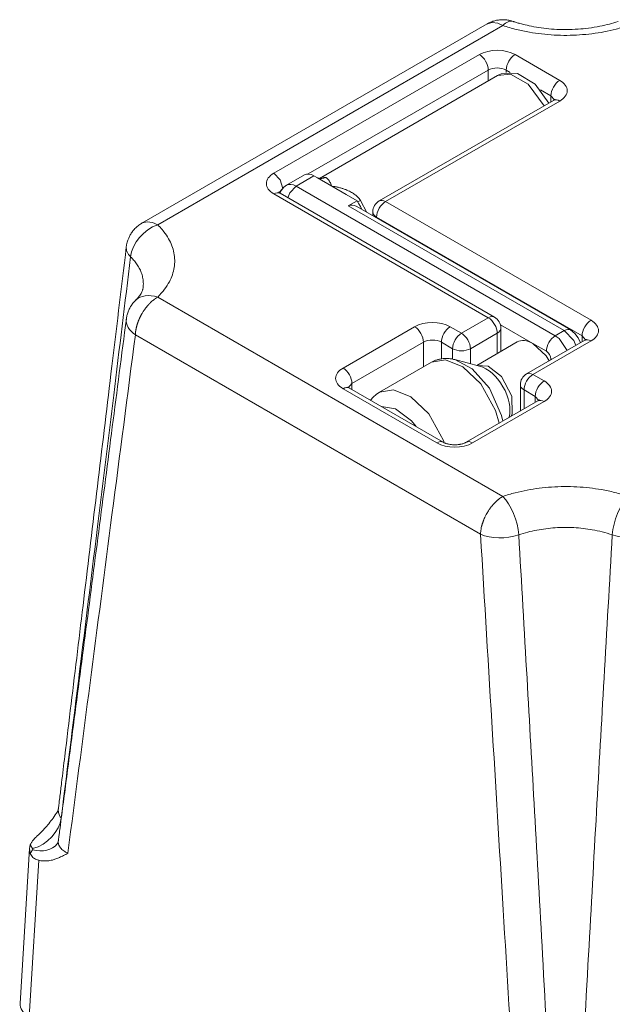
# Model space of a CAD drawing. Header units: millimetres. Extents: x 0 to 420, y 0 to 297.
# Tile 18 of 19: x 309 to 346, y 203 to 265. Entities that reach past the tile are written whole.
import ezdxf

# ---------------------------------------------------------------- set-up
doc = ezdxf.new("R2010")
doc.units = ezdxf.units.MM
doc.linetypes.add('K5LT_THIN', pattern=[0])
doc.layers.add('Системный слой (1)', color=7, linetype='Continuous', true_color=0x6c6c6c)

# ---------------------------------------------------------------- blocks, each defined once
blk = doc.blocks.new('U60')
at = {"layer": 'Системный слой (1)', "color": 7, "linetype": 'K5LT_THIN', "lineweight": 18, "true_color": 0xffffff}
for p, q in [((316.466, 252.61), (316.438, 252.596)), ((316.438, 252.596), (316.438, 252.596)), ((316.764, 252.688), (316.466, 252.61)), ((317.109, 252.642), (316.764, 252.688)), ((317.438, 252.497), (317.109, 252.642))]:
    blk.add_line(p, q, dxfattribs=at)
blk = doc.blocks.new('U64')
at = {"layer": 'Системный слой (1)', "color": 7, "linetype": 'K5LT_THIN', "lineweight": 18, "true_color": 0xffffff}
for p, q in [((309.371, 213.241), (309.318, 213.015)), ((309.318, 213.015), (309.371, 212.708))]:
    blk.add_line(p, q, dxfattribs=at)
blk = doc.blocks.new('U99')
at = {"layer": 'Системный слой (1)', "color": 7, "linetype": 'K5LT_THIN', "lineweight": 18, "true_color": 0xffffff}
for p, q in [((338.285, 265.209), (338.315, 265.225)), ((338.285, 265.209), (338.285, 265.209)), ((338.315, 265.225), (338.614, 265.302)), ((338.614, 265.302), (338.959, 265.254)), ((338.959, 265.254), (339.285, 265.11))]:
    blk.add_line(p, q, dxfattribs=at)
blk = doc.blocks.new('U104')
at = {"layer": 'Системный слой (1)', "color": 7, "linetype": 'K5LT_THIN', "lineweight": 18, "true_color": 0xffffff}
for p, q in [((325.6, 255.002), (325.421, 254.868)), ((325.279, 254.695), (325.18, 254.495)), ((325.421, 254.868), (325.279, 254.695))]:
    blk.add_line(p, q, dxfattribs=at)
blk = doc.blocks.new('U105')
at = {"layer": 'Системный слой (1)', "color": 7, "linetype": 'K5LT_THIN', "lineweight": 18, "true_color": 0xffffff}
for p, q in [((329.366, 254.421), (328.463, 254.942)), ((330.063, 254.019), (329.366, 254.421))]:
    blk.add_line(p, q, dxfattribs=at)
blk = doc.blocks.new('U106')
at = {"layer": 'Системный слой (1)', "color": 7, "linetype": 'K5LT_THIN', "lineweight": 18, "true_color": 0xffffff}
for p, q in [((330.164, 253.833), (330.063, 254.019)), ((330.266, 253.647), (330.164, 253.833)), ((330.367, 253.46), (330.266, 253.647))]:
    blk.add_line(p, q, dxfattribs=at)
blk = doc.blocks.new('U107')
at = {"layer": 'Системный слой (1)', "color": 7, "linetype": 'K5LT_THIN', "lineweight": 18, "true_color": 0xffffff}
for p, q in [((327.56, 255.464), (327.332, 255.596)), ((328.463, 254.942), (327.56, 255.464))]:
    blk.add_line(p, q, dxfattribs=at)
blk = doc.blocks.new('U108')
at = {"layer": 'Системный слой (1)', "color": 7, "linetype": 'K5LT_THIN', "lineweight": 18, "true_color": 0xffffff}
for p, q in [((341.191, 244.981), (342.019, 244.193)), ((342.019, 244.193), (342.215, 243.883))]:
    blk.add_line(p, q, dxfattribs=at)
blk = doc.blocks.new('U109')
at = {"layer": 'Системный слой (1)', "color": 7, "linetype": 'K5LT_THIN', "lineweight": 18, "true_color": 0xffffff}
for p, q in [((339.173, 262.047), (338.942, 261.94)), ((340.204, 262.07), (339.173, 262.047)), ((341.326, 261.399), (340.204, 262.07)), ((342.19, 260.199), (341.326, 261.399))]:
    blk.add_line(p, q, dxfattribs=at)
blk = doc.blocks.new('U110')
at = {"layer": 'Системный слой (1)', "color": 7, "linetype": 'K5LT_THIN', "lineweight": 18, "true_color": 0xffffff}
for p, q in [((343.571, 245.837), (343.842, 245.625)), ((343.842, 245.625), (344.055, 245.348)), ((344.055, 245.348), (344.197, 245.027))]:
    blk.add_line(p, q, dxfattribs=at)
blk = doc.blocks.new('U111')
at = {"layer": 'Системный слой (1)', "color": 7, "linetype": 'K5LT_THIN', "lineweight": 18, "true_color": 0xffffff}
for p, q in [((331.263, 241.752), (331.471, 241.893)), ((330.915, 241.387), (331.076, 241.582)), ((331.076, 241.582), (331.263, 241.752))]:
    blk.add_line(p, q, dxfattribs=at)
blk = doc.blocks.new('U146')
at = {"layer": 'Системный слой (1)', "color": 7, "linetype": 'K5LT_THIN', "lineweight": 18, "true_color": 0xffffff}
for p, q in [((324.786, 255.759), (325.186, 255.337)), ((325.186, 255.337), (325.352, 254.793))]:
    blk.add_line(p, q, dxfattribs=at)
blk = doc.blocks.new('U148')
at = {"layer": 'Системный слой (1)', "color": 7, "linetype": 'K5LT_THIN', "lineweight": 18, "true_color": 0xffffff}
for p, q in [((331.471, 241.893), (332.366, 242.046)), ((332.366, 242.046), (333.451, 241.604)), ((333.451, 241.604), (334.593, 240.525)), ((334.593, 240.525), (335.524, 238.845)), ((335.524, 238.845), (335.573, 238.701))]:
    blk.add_line(p, q, dxfattribs=at)
blk = doc.blocks.new('U149')
at = {"layer": 'Системный слой (1)', "color": 7, "linetype": 'K5LT_THIN', "lineweight": 18, "true_color": 0xffffff}
for p, q in [((336.247, 243.96), (337.336, 243.385)), ((337.336, 243.385), (338.435, 242.165)), ((338.435, 242.165), (339.209, 240.429)), ((339.209, 240.429), (339.284, 240.068))]:
    blk.add_line(p, q, dxfattribs=at)
blk = doc.blocks.new('U150')
at = {"layer": 'Системный слой (1)', "color": 7, "linetype": 'K5LT_THIN', "lineweight": 18, "true_color": 0xffffff}
for p, q in [((334.768, 243.797), (335.663, 243.949)), ((335.663, 243.949), (336.748, 243.508)), ((336.748, 243.508), (337.89, 242.429)), ((337.89, 242.429), (338.821, 240.749)), ((338.821, 240.749), (339.045, 239.93))]:
    blk.add_line(p, q, dxfattribs=at)
blk = doc.blocks.new('U151')
at = {"layer": 'Системный слой (1)', "color": 7, "linetype": 'K5LT_THIN', "lineweight": 18, "true_color": 0xffffff}
for p, q in [((343.171, 245.798), (343.771, 245.164)), ((343.771, 245.164), (343.913, 244.864))]:
    blk.add_line(p, q, dxfattribs=at)
blk = doc.blocks.new('U152')
at = {"layer": 'Системный слой (1)', "color": 7, "linetype": 'K5LT_THIN', "lineweight": 18, "true_color": 0xffffff}
for p, q in [((342.839, 245.298), (342.605, 245.471)), ((343.347, 244.537), (342.839, 245.298))]:
    blk.add_line(p, q, dxfattribs=at)
blk = doc.blocks.new('U153')
at = {"layer": 'Системный слой (1)', "color": 7, "linetype": 'K5LT_THIN', "lineweight": 18, "true_color": 0xffffff}
for p, q in [((337.64, 243.597), (338.365, 243.54)), ((338.365, 243.54), (339.199, 242.884)), ((339.199, 242.884), (339.858, 241.651)), ((339.858, 241.651), (339.882, 240.527)), ((339.882, 240.527), (339.816, 240.375))]:
    blk.add_line(p, q, dxfattribs=at)
blk = doc.blocks.new('U154')
at = {"layer": 'Системный слой (1)', "color": 7, "linetype": 'K5LT_THIN', "lineweight": 18, "true_color": 0xffffff}
for p, q in [((326.2, 254.942), (325.8, 254.52)), ((325.8, 254.52), (325.67, 254.212))]:
    blk.add_line(p, q, dxfattribs=at)
blk = doc.blocks.new('U155')
at = {"layer": 'Системный слой (1)', "color": 7, "linetype": 'K5LT_THIN', "lineweight": 18, "true_color": 0xffffff}
for p, q in [((327.803, 255.482), (327.68, 255.434)), ((327.933, 255.505), (327.803, 255.482)), ((328.062, 255.489), (327.933, 255.505))]:
    blk.add_line(p, q, dxfattribs=at)
blk = doc.blocks.new('U156')
at = {"layer": 'Системный слой (1)', "color": 7, "linetype": 'K5LT_THIN', "lineweight": 18, "true_color": 0xffffff}
for p, q in [((331.609, 240.986), (332.497, 240.843)), ((332.497, 240.843), (333.495, 240.089)), ((333.495, 240.089), (333.802, 239.72))]:
    blk.add_line(p, q, dxfattribs=at)
blk = doc.blocks.new('U157')
at = {"layer": 'Системный слой (1)', "color": 7, "linetype": 'K5LT_THIN', "lineweight": 18, "true_color": 0xffffff}
for p, q in [((339.772, 262.033), (338.942, 261.94)), ((340.888, 261.397), (339.772, 262.033)), ((341.898, 260.03), (340.888, 261.397))]:
    blk.add_line(p, q, dxfattribs=at)

msp = doc.modelspace()

# ---------------------------------------------------------------- linework, layer by layer
at = {"layer": 'Системный слой (1)', "color": 7, "linetype": 'K5LT_THIN', "lineweight": 18, "true_color": 0xffffff}
for p, q in [((338.2855, 265.209), (316.4384, 252.5956)), ((339.2854, 265.1098), (317.4385, 252.4966)), ((337.7967, 263.2706), (324.786, 255.7588)), ((342.8879, 261.6376), (340.0595, 263.2706)), ((338.3624, 262.2908), (326.9659, 255.711)), ((338.9423, 261.9396), (327.6752, 255.4345)), ((338.3624, 261.6048), (338.3624, 262.2908)), ((339.7552, 262.1398), (339.4938, 262.2908)), ((339.4938, 262.1261), (339.4938, 262.2908)), ((342.3222, 260.6578), (341.6566, 261.0421)), ((342.3222, 260.6578), (342.5453, 260.4084)), ((342.3222, 260.2752), (342.3222, 260.6578)), ((331.457, 254.0021), (342.4879, 260.3708)), ((331.857, 253.9625), (342.8879, 260.3312)), ((326.7315, 255.655), (325.6002, 255.0018)), ((327.3315, 255.5955), (326.2002, 254.9423)), ((342.605, 245.471), (326.2002, 254.9423)), ((324.786, 254.4524), (338.3624, 246.6141)), ((325.1286, 254.5296), (325.3289, 254.7653)), ((325.186, 254.492), (338.7624, 246.6537)), ((329.3663, 254.4207), (329.3663, 254.4208)), ((329.4972, 253.692), (330.0629, 254.0186)), ((343.1707, 245.7976), (329.4972, 253.692)), ((330.273, 254.0424), (330.0943, 253.9457)), ((330.6861, 253.2761), (330.273, 254.0424)), ((344.8678, 246.4508), (331.857, 253.9625)), ((343.5707, 245.8372), (330.0485, 253.6442)), ((331.057, 253.062), (331.057, 253.3093)), ((316.4385, 252.5956), (316.4384, 252.5956)), ((331.2913, 252.9267), (331.2913, 252.9827)), ((344.3021, 245.471), (331.2913, 252.9827)), ((316.5104, 248.4828), (316.5104, 248.4827)), ((317.4385, 247.9167), (339.2854, 235.3034)), ((338.3624, 246.6141), (336.6653, 245.6343)), ((333.6955, 246.0425), (329.17, 243.4297)), ((336.6653, 245.6343), (335.9582, 246.0425)), ((338.9281, 245.6343), (337.231, 244.6545)), ((338.9281, 244.3511), (338.9281, 245.6343)), ((341.1908, 244.9811), (339.1351, 246.1679)), ((339.1624, 244.4864), (339.1624, 245.9609)), ((343.1707, 245.7976), (342.605, 245.471)), ((316.0251, 245.5247), (337.872, 232.9114)), ((334.2612, 245.0627), (329.7357, 242.4499)), ((334.2612, 243.5042), (334.2612, 245.0627)), ((335.3926, 244.0138), (335.3926, 245.0627)), ((336.0997, 244.6545), (335.3926, 245.0627)), ((337.6273, 243.6001), (340.1908, 245.0801)), ((340.7908, 243.0611), (344.4678, 245.184)), ((341.1908, 243.0215), (344.8678, 245.1444)), ((342.0394, 244.4912), (341.1908, 244.9811)), ((344.3021, 245.0883), (344.3021, 245.471)), ((344.3021, 245.471), (344.5252, 245.2216)), ((336.0997, 243.994), (336.0997, 244.6545)), ((337.231, 243.7035), (337.231, 244.6545)), ((331.4712, 241.8934), (334.7683, 243.7969)), ((337.8156, 243.551), (336.2471, 243.9603)), ((342.3222, 243.9452), (342.3222, 244.0013)), ((342.3728, 243.9745), (342.3222, 244.0013)), ((337.8156, 243.551), (337.8155, 243.551)), ((329.5126, 242.2005), (329.7357, 242.4499)), ((329.7357, 242.0673), (329.7357, 242.4499)), ((341.8979, 242.6132), (341.1908, 243.0215)), ((329.17, 242.1233), (335.1097, 238.694)), ((329.57, 242.1629), (335.5097, 238.7337)), ((340.3908, 240.7073), (340.3908, 242.3683)), ((341.3323, 241.6334), (340.6251, 242.0417)), ((340.6251, 240.8425), (340.6251, 242.0417)), ((336.9725, 238.7337), (341.4979, 241.3465)), ((337.3725, 238.694), (341.8979, 241.3068)), ((341.3323, 241.2508), (341.3323, 241.6334)), ((341.3323, 241.6334), (341.5553, 241.384)), ((339.6789, 240.3236), (339.67, 240.2911)), ((339.6789, 240.3236), (339.6789, 240.3235)), ((311.091, 215.3332), (311.0923, 215.3352)), ((311.3393, 214.9294), (311.33, 214.9414)), ((311.0879, 213.3164), (311.0879, 213.3164)), ((308.7252, 203.2166), (309.3178, 213.0146)), ((309.3096, 202.3604), (309.9091, 212.272))]:
    msp.add_line(p, q, dxfattribs=at)
for centre, start, end in [((331.857, 253.3093), 120, 180), ((338.3624, 245.9609), 0, 60), ((341.1908, 242.3683), 120, 180)]:
    msp.add_arc(centre, 0.8, start, end, dxfattribs=at)
for centre, major_axis, ratio, start_param, end_param in [((339.2854, 263.4769), (0.6423, 1.8941), 0.4135115, 6.2813404, 6.9700335), ((338.9281, 262.6174), (-1.6, 0), 0.5773503, 3.9269908, 5.4977871), ((337.7967, 262.6174), (-0.4, 0.6928), 0.5773503, 3.9269908, 5.4977871), ((340.0595, 262.6174), (0.4, 0.6928), 0.5773503, 0.7853982, 2.3561945), ((338.9281, 261.9642), (-0.8, 0), 0.5773503, 3.9269908, 5.4977871), ((342.8879, 260.9844), (0.4, 0.6928), 0.5773503, 0.7853982, 2.3561945), ((341.7565, 260.9844), (1.6, 0), 0.5773503, 5.4977871, 7.0685835), ((342.8879, 259.678), (-0.4, 0.6928), 0.5773503, 5.4977871, 6.2831853), ((325.9173, 255.1056), (-1.6, 0), 0.5773503, 5.4977871, 7.0685835), ((327.3315, 254.6157), (-0.6, 1.0392), 0.5773503, 5.4977871, 6.2831853), ((326.2002, 253.9625), (-0.6, 1.0392), 0.5773503, 5.4977871, 6.2831853), ((327.8108, 256.2192), (-0.2064, -0.7729), 0.9003558, 0.0024369, 0.6420692), ((324.786, 253.7992), (0.4, 0.6928), 0.5773503, 0, 0.7853982), ((330.0138, 252.7405), (-0.5024, 0.9593), 0.6028848, 5.5225976, 6.3079957), ((331.857, 253.3093), (0.4, 0.6928), 0.5773503, 0.7853982, 2.3561945), ((331.857, 253.3093), (-0.4, 0.6928), 0.5773503, 5.4977871, 6.2831853), ((331.857, 253.3093), (-0.8, 0), 0.5773503, 0, 0.7853982), ((317.4385, 250.8636), (-1.402, -1.4263), 0.7040418, 4.0908579, 5.547538), ((317.4385, 250.8636), (-1.9856, 0.2392), 0.530895, 6.2810329, 6.8804211), ((317.4385, 246.2837), (-1.402, 1.4263), 0.7040418, 5.33392, 6.2741942), ((317.4385, 246.2837), (1.9834, -0.2574), 0.6162728, 3.1482892, 4.0022195), ((334.8269, 245.3893), (-1.6, 0), 0.5773503, 3.9269908, 5.4977871), ((338.3624, 245.9609), (0.4, 0.6928), 0.5773503, 0, 0.7853982), ((338.3624, 245.9609), (-0.4, 0.6928), 0.5773503, 3.9269908, 5.4977871), ((344.8678, 245.7976), (0.4, 0.6928), 0.5773503, 0.7853982, 2.3561945), ((343.7364, 245.7976), (1.6, 0), 0.5773503, 5.4977871, 7.0685835), ((333.6955, 245.3893), (-0.4, 0.6928), 0.5773503, 3.9269908, 5.4977871), ((335.9582, 245.3893), (0.4, 0.6928), 0.5773503, 0.7853982, 2.3561945), ((336.6653, 244.9811), (0.4, 0.6928), 0.5773503, 0.7853982, 2.3561945), ((336.6653, 244.9811), (0.4, -0.6928), 0.5773503, 0.7853982, 2.3561945), ((338.3624, 245.9609), (0.8, 0), 0.5773503, 5.4977871, 6.2831853), ((343.1707, 245.1444), (0.4, 0.6928), 0.5773503, 0, 0.7853982), ((334.8269, 244.7361), (-0.8, 0), 0.5773503, 3.9269908, 5.4977871), ((341.1908, 243.3481), (1, -1.7321), 0.5773503, 2.3561945, 3.1415927), ((342.605, 244.8178), (-0.4, -0.6928), 0.5773503, 3.9269908, 5.4977871), ((344.8678, 244.4912), (-0.4, 0.6928), 0.5773503, 5.4977871, 6.2831853), ((336.6653, 244.9811), (0.8, 0), 0.5773503, 3.9269908, 5.4977871), ((342.0394, 244.1646), (0.2, -0.3464), 0.5773503, 0.7853982, 2.3561945), ((330.3014, 242.7765), (-1.6, 0), 0.5773503, 5.4977871, 7.0685835), ((329.17, 242.7765), (-0.4, 0.6928), 0.5773503, 3.9269908, 5.4977871), ((338.2163, 241.6307), (1.0723, -1.8573), 0.5773503, 0.5179747, 2.623618), ((341.1908, 242.3683), (-0.4, 0.6928), 0.5773503, 5.4977871, 6.2831853), ((341.1908, 242.3683), (-0.4, -0.6928), 0.5773503, 3.9269908, 5.4977871), ((341.8979, 241.96), (0.4, 0.6928), 0.5773503, 0.7853982, 2.3561945), ((340.7666, 241.96), (1.6, 0), 0.5773503, 5.4977871, 7.0685835), ((329.17, 241.4701), (0.4, 0.6928), 0.5773503, 0, 0.7853982), ((341.1908, 242.3683), (-0.8, 0), 0.5773503, 0, 0.7853982), ((341.8979, 240.6536), (-0.4, 0.6928), 0.5773503, 5.4977871, 6.2831853), ((335.1097, 238.0408), (0.4, 0.6928), 0.5773503, 0, 0.7853982), ((337.3725, 238.0408), (-0.4, 0.6928), 0.5773503, 5.4977871, 6.2831853), ((336.2411, 239.3472), (1.6, 0), 0.5773503, 3.9269908, 5.4977871), ((339.2854, 233.6704), (-0.6423, 1.8941), 0.4135115, 4.1396571, 5.5963371), ((347.2179, 233.6704), (0.6423, 1.8941), 0.4135115, 0.6868482, 2.1435282), ((339.2854, 233.6704), (-1.9964, -0.12), 0.490835, 0.7551392, 2.069337), ((347.2179, 233.6704), (1.9964, -0.12), 0.490835, 4.2138483, 5.5280461), ((309.5267, 214.6482), (1.5611, 1.2502), 0.741116, 4.1767633, 5.6320457), ((309.5267, 214.5666), (1.5611, -1.2502), 0.741116, 5.2480146, 6.2718333), ((310.7264, 203.1764), (2.0024, 0), 0.5766475, 3.1067285, 3.9263818)]:
    msp.add_ellipse(centre, major_axis=major_axis, ratio=ratio, start_param=start_param, end_param=end_param, dxfattribs=at)
for points, knots in [([(338.2854, 265.2089), (338.2998, 265.2172), (338.3142, 265.2253), (338.3433, 265.2412), (338.3579, 265.2489), (338.3874, 265.264), (338.4022, 265.2714), (338.4443, 265.2917), (338.4717, 265.3041), (338.5513, 265.3381), (338.6038, 265.358), (338.7343, 265.4012), (338.8118, 265.4217), (338.9664, 265.4528), (339.0445, 265.4638), (339.1927, 265.476), (339.2642, 265.4781), (339.4032, 265.4745), (339.4688, 265.4695), (339.5772, 265.4559), (339.6214, 265.449), (339.72, 265.4298), (339.7716, 265.4176), (339.8583, 265.3934), (339.8938, 265.3824), (339.9276, 265.3709)], [0.303676, 0.303676, 0.303676, 0.303676, 0.7624541, 0.7624541, 1.2212321, 1.2212321, 1.6800101, 1.6800101, 2.5151551, 2.5151551, 4.0756203, 4.0756203, 6.3093198, 6.3093198, 8.4455836, 8.4455836, 10.4499255, 10.4499255, 12.2591659, 12.2591659, 13.5007704, 13.5007704, 14.9917568, 14.9917568, 16, 16, 16, 16]), ([(339.2854, 265.1098), (339.5628, 265.0158), (340.1129, 264.8547), (340.9383, 264.6799), (341.7403, 264.5641), (342.5316, 264.4982), (343.3359, 264.4795), (344.1366, 264.5081), (344.9242, 264.5835), (345.6984, 264.7051), (346.4684, 264.8766), (346.9681, 265.0252), (347.2179, 265.1098)], [0, 0, 0, 0, 1.508659, 2.8863732, 4.1153752, 5.3797473, 6.6302457, 7.8846889, 9.1360634, 10.3684693, 11.6423722, 13, 13, 13, 13]), ([(339.9276, 265.3709), (339.9281, 265.3708), (339.9286, 265.3706), (339.9296, 265.3702), (339.9302, 265.37), (339.932, 265.3694), (339.9332, 265.369), (339.9367, 265.3679), (339.939, 265.3671), (339.9458, 265.3648), (339.9504, 265.3632), (339.964, 265.3587), (339.9731, 265.3556), (340.0003, 265.3466), (340.0184, 265.3407), (340.0724, 265.3232), (340.1086, 265.3118), (340.2171, 265.2782), (340.2901, 265.2567), (340.5103, 265.1948), (340.6601, 265.1566), (341.0059, 265.0775), (341.2038, 265.0384), (341.6108, 264.9705), (341.8203, 264.9418), (342.253, 264.8953), (342.4766, 264.878), (342.9006, 264.8577), (343.1008, 264.8534), (343.5502, 264.8553), (343.7992, 264.8644), (344.2678, 264.8969), (344.4876, 264.9186), (344.9492, 264.9782), (345.19, 265.0177), (345.6298, 265.1058), (345.8302, 265.1525), (346.2144, 265.2552), (346.3981, 265.3107), (346.5756, 265.3709)], [0, 0, 0, 0, 0.0047619, 0.0047619, 0.0110711, 0.0110711, 0.0231738, 0.0231738, 0.0468634, 0.0468634, 0.0937268, 0.0937268, 0.1869379, 0.1869379, 0.371296, 0.371296, 0.7358839, 0.7358839, 1.4568036, 1.4568036, 2.8821303, 2.8821303, 4.6823584, 4.6823584, 6.5214596, 6.5214596, 8.4395178, 8.4395178, 10.1403337, 10.1403337, 12.2580538, 12.2580538, 14.1575963, 14.1575963, 16.3026058, 16.3026058, 18.1743927, 18.1743927, 20, 20, 20, 20]), ([(342.5847, 260.4441), (342.5845, 260.4437), (342.5841, 260.4432), (342.5805, 260.4392), (342.5772, 260.4356), (342.568, 260.4269), (342.5619, 260.4214), (342.5463, 260.409), (342.537, 260.4021), (342.521, 260.3912), (342.5156, 260.3877), (342.5032, 260.3799), (342.496, 260.3755), (342.4882, 260.371), (342.4881, 260.3709), (342.4879, 260.3708)], [0, 0, 0, 0, 1.4, 1.4, 2.7840421, 2.7840421, 4.1840421, 4.1840421, 5.5840421, 5.5840421, 6.2277727, 6.2277727, 6.9828869, 6.9828869, 7, 7, 7, 7]), ([(327.5595, 255.4639), (327.5604, 255.4634), (327.5623, 255.4623), (327.5663, 255.4603), (327.5686, 255.4591), (327.572, 255.4576), (327.5728, 255.4573), (327.5742, 255.4567), (327.5748, 255.4564), (327.5761, 255.4558), (327.5767, 255.4556), (327.5777, 255.4552), (327.5782, 255.455), (327.5792, 255.4546), (327.5797, 255.4544), (327.5806, 255.454), (327.581, 255.4539), (327.5822, 255.4534), (327.5831, 255.4531), (327.5855, 255.4522), (327.5872, 255.4516), (327.5937, 255.4493), (327.5986, 255.4478), (327.6044, 255.4463)], [0, 0, 0, 0, 2.8, 2.8, 5.6, 5.6, 6.3322994, 6.3322994, 6.9594233, 6.9594233, 7.473305, 7.473305, 7.8943931, 7.8943931, 8.3154811, 8.3154811, 8.6431913, 8.6431913, 9.2986117, 9.2986117, 10.5627121, 10.5627121, 14, 14, 14, 14]), ([(327.6896, 255.4343), (327.6863, 255.4342), (327.6839, 255.4342), (327.6788, 255.4344), (327.6771, 255.4344), (327.6727, 255.4346), (327.67, 255.4348), (327.6625, 255.4354), (327.6566, 255.436), (327.6439, 255.4378), (327.6369, 255.4389), (327.6216, 255.442), (327.613, 255.444), (327.6044, 255.4463)], [0, 0, 0, 0, 0.6, 0.6, 0.8569853, 0.8569853, 1.2, 1.2, 1.8, 1.8, 2.4, 2.4, 3, 3, 3, 3]), ([(328.4629, 254.9423), (328.436, 254.9937), (328.4013, 255.0869), (328.3401, 255.2), (328.2871, 255.2871), (328.2373, 255.354), (328.1878, 255.4078), (328.1404, 255.4473), (328.0981, 255.4732), (328.0728, 255.4847), (328.0623, 255.4889)], [0, 0, 0, 0, 2.1107963, 3.9328279, 5.4611129, 6.853494, 8.1099713, 9.3779497, 10.3412926, 11, 11, 11, 11]), ([(330.273, 254.0424), (330.2465, 254.0824), (330.1925, 254.1537), (330.1058, 254.2472), (330.0183, 254.3276), (329.9239, 254.4031), (329.8197, 254.4761), (329.7006, 254.5488), (329.5668, 254.6199), (329.4159, 254.689), (329.2464, 254.7551), (329.058, 254.8167), (328.8578, 254.8694), (328.658, 254.9129), (328.5253, 254.9314), (328.4629, 254.9423)], [0, 0, 0, 0, 1.022417, 1.9386425, 2.8320016, 3.7010912, 4.6913251, 5.7524013, 6.9231517, 8.2063085, 9.6165086, 11.1687285, 12.8489104, 14.4768027, 16, 16, 16, 16]), ([(325.186, 254.492), (325.1853, 254.4924), (325.1846, 254.4928), (325.1827, 254.4939), (325.1816, 254.4946), (325.1804, 254.4953), (325.1804, 254.4953), (325.1781, 254.4966), (325.176, 254.4979), (325.17, 254.5015), (325.1663, 254.5038), (325.1562, 254.5102), (325.1502, 254.5142), (325.1402, 254.5211), (325.1361, 254.524), (325.1251, 254.5321), (325.1188, 254.5371), (325.1083, 254.546), (325.104, 254.5499), (325.096, 254.5575), (325.0928, 254.561), (325.0895, 254.5647), (325.0893, 254.565), (325.0891, 254.5653)], [0, 0, 0, 0, 0.0774173, 0.0774173, 0.2101166, 0.2101166, 0.2128975, 0.2128975, 0.4645036, 0.4645036, 0.9290071, 0.9290071, 1.76124, 1.76124, 2.407564, 2.407564, 3.6370866, 3.6370866, 4.8470192, 4.8470192, 6.4470192, 6.4470192, 8, 8, 8, 8]), ([(316.4383, 252.5955), (316.4195, 252.5847), (316.401, 252.5735), (316.3368, 252.5336), (316.2918, 252.5031), (316.1773, 252.4183), (316.11, 252.3613), (315.9844, 252.2395), (315.9271, 252.1762), (315.8235, 252.0462), (315.7755, 251.9777), (315.6929, 251.8427), (315.6573, 251.7765), (315.5954, 251.6433), (315.5692, 251.5781), (315.5327, 251.4716), (315.5199, 251.43), (315.4929, 251.3308), (315.4804, 251.2747), (315.4641, 251.1842), (315.4589, 251.1507), (315.454, 251.1123), (315.4534, 251.1075), (315.4528, 251.1027)], [0.2237633, 0.2237633, 0.2237633, 0.2237633, 0.67129, 0.67129, 1.7901067, 1.7901067, 3.6221293, 3.6221293, 5.3806655, 5.3806655, 7.0776941, 7.0776941, 8.6561248, 8.6561248, 10.0951797, 10.0951797, 10.998075, 10.998075, 12.1984509, 12.1984509, 12.900622, 12.900622, 13, 13, 13, 13]), ([(317.4385, 247.9167), (317.6015, 248.0769), (317.8805, 248.3945), (318.1832, 248.871), (318.3837, 249.3341), (318.4978, 249.791), (318.5304, 250.2553), (318.4807, 250.7176), (318.3502, 251.1724), (318.1395, 251.6192), (317.8802, 252.0075), (317.6331, 252.2986), (317.4913, 252.4446), (317.4385, 252.4966)], [0, 0, 0, 0, 1.6246746, 3.1083521, 4.4318881, 5.793526, 7.1402074, 8.4913045, 9.839044, 11.1666225, 12.5362229, 13.4735108, 14, 14, 14, 14]), ([(311.1548, 215.5326), (311.1569, 215.5504), (311.1591, 215.5681), (311.1656, 215.622), (311.17, 215.6581), (311.1831, 215.7658), (311.1918, 215.8373), (311.2178, 216.0508), (311.235, 216.1927), (311.2864, 216.6159), (311.3206, 216.8972), (311.4225, 217.7362), (311.4902, 218.2939), (311.6921, 219.9578), (311.8262, 221.064), (312.2281, 224.3818), (312.4957, 226.5932), (313.0501, 231.1796), (313.3369, 233.5547), (313.9102, 238.3046), (314.1967, 240.6795), (314.8064, 245.7372), (315.1297, 248.42), (315.4528, 251.1027)], [0.0397401, 0.0397401, 0.0397401, 0.0397401, 0.0771662, 0.0771662, 0.1531166, 0.1531166, 0.3037207, 0.3037207, 0.6023354, 0.6023354, 1.1943777, 1.1943777, 2.3680882, 2.3680882, 4.6964363, 4.6964363, 9.3514571, 9.3514571, 14.351453, 14.351453, 19.351449, 19.351449, 24.9999797, 24.9999797, 24.9999797, 24.9999797]), ([(311.33, 214.9414), (311.7479, 218.2403), (312.5252, 224.4469), (313.6299, 233.3724), (314.6796, 241.9134), (315.3687, 247.5481), (315.7252, 250.4685)], [0, 0, 0, 0, 1.9546326, 3.6728678, 5.2758578, 7, 7, 7, 7]), ([(316.5104, 248.4828), (316.5282, 248.6043), (316.5403, 248.8377), (316.4979, 249.1687), (316.4085, 249.4738), (316.2792, 249.7584), (316.1147, 250.023), (315.9291, 250.2589), (315.7935, 250.402), (315.7252, 250.4685)], [0, 0, 0, 0, 1.7600803, 3.3673246, 4.7959006, 6.238389, 7.6294012, 8.8747235, 10, 10, 10, 10]), ([(316.0365, 247.71), (316.0484, 247.7218), (316.0601, 247.7335), (316.0817, 247.7555), (316.0917, 247.7658), (316.1055, 247.7803), (316.1095, 247.7845), (316.1151, 247.7905), (316.1167, 247.7923), (316.12, 247.7958), (316.1216, 247.7975), (316.1245, 247.8007), (316.1258, 247.8021), (316.1296, 247.8061), (316.132, 247.8088), (316.1392, 247.8167), (316.1439, 247.8218), (316.1578, 247.8372), (316.1667, 247.8473), (316.193, 247.8775), (316.2096, 247.8974), (316.2569, 247.9557), (316.2852, 247.9934), (316.3388, 248.0705), (316.3635, 248.1096), (316.4052, 248.1821), (316.4224, 248.2156), (316.451, 248.2775), (316.4626, 248.3062), (316.4816, 248.3592), (316.4891, 248.3839), (316.5019, 248.4334), (316.5053, 248.4574), (316.5104, 248.4828), (316.5104, 248.4828), (316.5104, 248.4828)], [0, 0, 0, 0, 0.7214884, 0.7214884, 1.3632205, 1.3632205, 1.6289162, 1.6289162, 1.738922, 1.738922, 1.8489278, 1.8489278, 1.9379788, 1.9379788, 2.1056038, 2.1056038, 2.4356153, 2.4356153, 3.0851615, 3.0851615, 4.3842539, 4.3842539, 6.9614854, 6.9614854, 9.8775403, 9.8775403, 12.6684674, 12.6684674, 15.3641763, 15.3641763, 17.970981, 17.970981, 20.9979821, 20.9979821, 21, 21, 21, 21]), ([(316.0365, 247.71), (315.9779, 247.6524), (315.9227, 247.5911), (315.8199, 247.4614), (315.7723, 247.3931), (315.6857, 247.2506), (315.6469, 247.1765), (315.5787, 247.0242), (315.5495, 246.946), (315.5012, 246.7876), (315.4821, 246.7073), (315.4633, 246.5988), (315.4591, 246.5713), (315.4554, 246.5429), (315.4552, 246.542), (315.4551, 246.5411)], [0, 0, 0, 0, 2.9694657, 2.9694657, 5.9703233, 5.9703233, 8.9859513, 8.9859513, 11.992448, 11.992448, 14.9648053, 14.9648053, 15.9674031, 15.9674031, 16, 16, 16, 16]), ([(316.0251, 245.5247), (316.0255, 245.5359), (316.0263, 245.5584), (316.0282, 245.5926), (316.0307, 245.6271), (316.0347, 245.6739), (316.0393, 245.7142), (316.0439, 245.75), (316.0474, 245.7738), (316.0519, 245.805), (316.0579, 245.8412), (316.0645, 245.8777), (316.0717, 245.9144), (316.0795, 245.9514), (316.0879, 245.9886), (316.0969, 246.0261), (316.1065, 246.0637), (316.1167, 246.1015), (316.1273, 246.1395), (316.1388, 246.1772), (316.1504, 246.2147), (316.1602, 246.244), (316.1682, 246.2687), (316.1768, 246.2927), (316.1877, 246.324), (316.2006, 246.3589), (316.2137, 246.3932), (316.2269, 246.4266), (316.2401, 246.4593), (316.2535, 246.4909), (316.2667, 246.5219), (316.2802, 246.552), (316.2936, 246.5817), (316.3073, 246.6108), (316.321, 246.6396), (316.3352, 246.6685), (316.35, 246.698), (316.3658, 246.7287), (316.3826, 246.7605), (316.4014, 246.7953), (316.4471, 246.8776), (316.5186, 246.996), (316.5946, 247.1079), (316.6418, 247.1731), (316.6597, 247.1973), (316.6802, 247.2245), (316.7, 247.2502), (316.7229, 247.2792), (316.7425, 247.3035), (316.7622, 247.3275), (316.7821, 247.3513), (316.8021, 247.3747), (316.8223, 247.3979), (316.8426, 247.4208), (316.8631, 247.4434), (316.8837, 247.4657), (316.9046, 247.4876), (316.9255, 247.5093), (316.9466, 247.5308), (316.9679, 247.552), (317.0407, 247.623), (317.1236, 247.696), (317.2084, 247.7623), (317.2403, 247.7863), (317.2646, 247.804), (317.289, 247.8214), (317.3137, 247.8383), (317.3384, 247.8549), (317.3633, 247.8711), (317.3967, 247.8921), (317.4218, 247.9071), (317.4385, 247.9167)], [0, 0, 0, 0, 0.9464359, 1.8980543, 2.8539756, 3.8141366, 5.7373901, 6.1388449, 6.6988617, 7.660394, 8.6217334, 9.5848045, 10.5497428, 11.5181492, 12.4881582, 13.4608927, 14.435227, 15.4124809, 16.391018, 17.3639646, 18.3297049, 19.2796722, 19.6316836, 20.2212521, 21.1378763, 22.0379155, 22.9127508, 23.779069, 24.6182738, 25.4392303, 26.233103, 27.0179851, 27.7850599, 28.5434005, 29.29304, 30.0427157, 30.8184129, 31.6202612, 32.4749778, 33.3563267, 34.4009683, 39.0945984, 43.0756262, 43.9558946, 44.8094175, 45.2233019, 46.3837786, 47.131501, 47.8791167, 48.6262131, 49.3729062, 50.1191931, 50.8653884, 51.6114929, 52.3576988, 53.1039947, 53.8502609, 54.5971548, 55.3448865, 56.094882, 56.8461984, 63.0036363, 64.6001332, 65.4088427, 66.2191821, 67.0348152, 67.8539605, 68.6785113, 69.5048726, 70.3349011, 72, 72, 72, 72]), ([(311.154, 213.516), (311.1551, 213.5244), (311.1562, 213.5327), (311.1596, 213.5587), (311.1619, 213.5763), (311.1688, 213.6289), (311.1734, 213.6639), (311.1871, 213.7682), (311.1961, 213.8375), (311.2233, 214.0444), (311.2413, 214.182), (311.2951, 214.5924), (311.3309, 214.8653), (311.4375, 215.6794), (311.5084, 216.2207), (311.7208, 217.8442), (311.8623, 218.9264), (312.2852, 222.1648), (312.5664, 224.3213), (313.1344, 228.6814), (313.4212, 230.8851), (313.9944, 235.2929), (314.2808, 237.4969), (314.8632, 241.9809), (315.1592, 244.261), (315.4551, 246.5411)], [0.021484, 0.021484, 0.021484, 0.021484, 0.0404798, 0.0404798, 0.0804796, 0.0804796, 0.1598394, 0.1598394, 0.3172791, 0.3172791, 0.6295988, 0.6295988, 1.2491189, 1.2491189, 2.4779203, 2.4779203, 4.9343566, 4.9343566, 9.8279185, 9.8279185, 14.8278985, 14.8278985, 19.8278785, 19.8278785, 24.9999, 24.9999, 24.9999, 24.9999]), ([(311.753, 212.7209), (312.2243, 216.3145), (313.1567, 223.4548), (314.5796, 234.3901), (315.5328, 241.7309), (316.0251, 245.5247)], [0, 0, 0, 0, 1.9729516, 3.9188548, 6, 6, 6, 6]), ([(344.5646, 245.2573), (344.5644, 245.2569), (344.564, 245.2564), (344.5604, 245.2523), (344.5571, 245.2488), (344.5479, 245.2401), (344.5418, 245.2346), (344.5262, 245.2222), (344.5169, 245.2153), (344.5009, 245.2044), (344.4955, 245.2009), (344.4831, 245.193), (344.4759, 245.1887), (344.4681, 245.1842), (344.468, 245.1841), (344.4678, 245.184)], [0, 0, 0, 0, 1.4, 1.4, 2.7840421, 2.7840421, 4.1840421, 4.1840421, 5.5840421, 5.5840421, 6.2277727, 6.2277727, 6.9828869, 6.9828869, 7, 7, 7, 7]), ([(334.7683, 243.7969), (334.824, 243.8291), (334.8816, 243.8582), (334.9998, 243.9099), (335.0606, 243.9326), (335.1851, 243.9714), (335.2489, 243.9875), (335.3796, 244.013), (335.4465, 244.0223), (335.5833, 244.0341), (335.6533, 244.0363), (335.7964, 244.0334), (335.8694, 244.0281), (336.0185, 244.0096), (336.0946, 243.9962), (336.196, 243.9732), (336.2216, 243.967), (336.2471, 243.9603)], [0, 0, 0, 0, 1.7875443, 1.7875443, 3.584633, 3.584633, 5.4071488, 5.4071488, 7.2733357, 7.2733357, 9.2005123, 9.2005123, 11.2025837, 11.2025837, 13.2934196, 13.2934196, 14, 14, 14, 14]), ([(329.57, 242.1629), (329.5693, 242.1633), (329.5686, 242.1637), (329.5668, 242.1648), (329.5656, 242.1655), (329.5622, 242.1675), (329.5601, 242.1688), (329.5541, 242.1724), (329.5503, 242.1747), (329.5402, 242.1811), (329.5342, 242.1851), (329.5243, 242.192), (329.5202, 242.1949), (329.5092, 242.203), (329.5029, 242.208), (329.4923, 242.2169), (329.488, 242.2208), (329.4801, 242.2284), (329.4769, 242.2319), (329.4736, 242.2356), (329.4734, 242.2359), (329.4732, 242.2362)], [0, 0, 0, 0, 0.0774173, 0.0774173, 0.2128975, 0.2128975, 0.4645036, 0.4645036, 0.9290071, 0.9290071, 1.76124, 1.76124, 2.407564, 2.407564, 3.6370866, 3.6370866, 4.8470192, 4.8470192, 6.4470192, 6.4470192, 8, 8, 8, 8]), ([(341.5948, 241.4197), (341.5945, 241.4193), (341.5942, 241.4189), (341.5906, 241.4148), (341.5873, 241.4112), (341.5781, 241.4025), (341.5719, 241.3971), (341.5564, 241.3847), (341.547, 241.3777), (341.531, 241.3668), (341.5257, 241.3633), (341.5132, 241.3555), (341.5061, 241.3512), (341.4983, 241.3467), (341.4981, 241.3466), (341.4979, 241.3465)], [0, 0, 0, 0, 1.4, 1.4, 2.7840421, 2.7840421, 4.1840421, 4.1840421, 5.5840421, 5.5840421, 6.2277727, 6.2277727, 6.9828869, 6.9828869, 7, 7, 7, 7]), ([(336.9725, 238.7337), (336.9718, 238.7333), (336.9711, 238.7329), (336.9691, 238.7318), (336.9679, 238.7311), (336.9643, 238.729), (336.962, 238.7277), (336.9552, 238.724), (336.9506, 238.7215), (336.9376, 238.7147), (336.9288, 238.7103), (336.9031, 238.6978), (336.8852, 238.6898), (336.8451, 238.6733), (336.8227, 238.6648), (336.7681, 238.6461), (336.7349, 238.636), (336.6653, 238.6177), (336.6289, 238.6095), (336.5703, 238.5984), (336.549, 238.5948), (336.485, 238.5851), (336.4416, 238.5801), (336.3669, 238.5741), (336.3359, 238.5723), (336.258, 238.5698), (336.2108, 238.57), (336.1173, 238.5736), (336.0709, 238.5771), (335.9812, 238.5872), (335.9379, 238.5936), (335.8632, 238.6076), (335.8311, 238.6145), (335.7634, 238.6314), (335.7282, 238.6416), (335.6833, 238.6566), (335.6716, 238.6606), (335.6306, 238.6756), (335.6029, 238.6871), (335.5523, 238.7104), (335.5298, 238.7221), (335.5097, 238.7337)], [0, 0, 0, 0, 0.0393262, 0.0393262, 0.1081471, 0.1081471, 0.2359573, 0.2359573, 0.4719146, 0.4719146, 0.8946571, 0.8946571, 1.6614245, 1.6614245, 2.5070649, 2.5070649, 3.6221311, 3.6221311, 4.7371972, 4.7371972, 5.3595046, 5.3595046, 6.5762423, 6.5762423, 7.4225035, 7.4225035, 8.7005057, 8.7005057, 9.9754488, 9.9754488, 11.2132109, 11.2132109, 12.1870116, 12.1870116, 13.3500581, 13.3500581, 13.7716378, 13.7716378, 14.8750585, 14.8750585, 16, 16, 16, 16]), ([(347.2179, 235.3034), (346.9404, 235.3975), (346.3903, 235.5586), (345.5649, 235.7334), (344.7629, 235.8492), (343.9716, 235.915), (343.1673, 235.9338), (342.3666, 235.9052), (341.5791, 235.8298), (340.8048, 235.7082), (340.0348, 235.5367), (339.5351, 235.3881), (339.2854, 235.3034)], [0, 0, 0, 0, 1.508659, 2.8863732, 4.1153752, 5.3797473, 6.6302457, 7.8846889, 9.1360634, 10.3684693, 11.6423722, 13, 13, 13, 13]), ([(339.2854, 235.3034), (339.2174, 235.2642), (339.1321, 235.2079), (339.0335, 235.1323), (338.9877, 235.0953), (338.9449, 235.0591), (338.9022, 235.0216), (338.8728, 234.994), (338.8451, 234.9685), (338.8199, 234.9438), (338.7843, 234.9086), (338.7491, 234.8722), (338.7127, 234.8332), (338.6726, 234.7888), (338.6202, 234.7282), (338.573, 234.6704), (338.5254, 234.6092), (338.4611, 234.5233), (338.3847, 234.4119), (338.3021, 234.2781), (338.228, 234.1471), (338.1713, 234.0348), (338.1314, 233.9486), (338.1104, 233.9012), (338.0897, 233.8524), (338.0695, 233.8031), (338.0507, 233.7535), (338.0373, 233.7188), (338.0263, 233.6862), (338.0148, 233.6549), (337.9998, 233.6091), (337.9846, 233.5605), (337.9698, 233.5107), (337.9559, 233.4603), (337.9159, 233.3042), (337.8892, 233.1505), (337.8753, 232.9878), (337.8729, 232.9415), (337.872, 232.9114)], [0, 0, 0, 0, 3.6569282, 4.595494, 5.3823533, 6.1713179, 6.9634661, 7.7565895, 7.8411141, 8.5043081, 9.2055453, 9.8704122, 10.5451249, 11.3395237, 12.2437626, 13.7008153, 14.2563415, 15.2493646, 17.8456049, 19.4229283, 21.2424112, 23.5772679, 24.2231658, 24.887899, 25.5759011, 26.2681238, 26.9573725, 27.639729, 27.7274726, 28.3046389, 28.9591011, 29.6317468, 30.33327, 31.0468971, 31.7437871, 36.9003489, 37.619894, 39, 39, 39, 39]), ([(346.2115, 232.8672), (346.0029, 232.9391), (345.59, 233.0618), (344.9718, 233.1944), (344.373, 233.2817), (343.7831, 233.3312), (343.1836, 233.3451), (342.587, 233.3232), (342.0002, 233.2659), (341.4214, 233.1733), (340.8479, 233.0433), (340.476, 232.9307), (340.2917, 232.8672)], [0, 0, 0, 0, 1.5206325, 2.9027222, 4.1289935, 5.3920604, 6.641465, 7.8931473, 9.1420818, 10.3737555, 11.6568923, 13, 13, 13, 13]), ([(340.0828, 196.3647), (339.8375, 200.372), (339.3538, 208.3299), (338.618, 220.5116), (338.126, 228.6867), (337.872, 232.9114)], [0, 0, 0, 0, 1.9729548, 3.9188645, 6, 6, 6, 6]), ([(342.3471, 195.9892), (342.1688, 199.4265), (341.8209, 205.881), (341.3045, 215.1461), (340.8017, 224.0029), (340.4662, 229.8418), (340.2917, 232.8672)], [0, 0, 0, 0, 1.9546326, 3.6728678, 5.2758578, 7, 7, 7, 7]), ([(344.1561, 195.9892), (344.3345, 199.4265), (344.6823, 205.881), (345.1987, 215.1462), (345.7015, 224.0029), (346.037, 229.8418), (346.2115, 232.8672)], [0, 0, 0, 0, 1.9546352, 3.6728722, 5.2758611, 7, 7, 7, 7]), ([(309.9091, 213.904), (310.0376, 214.0218), (310.2539, 214.242), (310.5563, 214.597), (310.8255, 214.9486), (311.0029, 215.2026), (311.0909, 215.333)], [0, 0, 0, 0, 2.0688829, 3.5778199, 5.2609066, 7, 7, 7, 7]), ([(311.0923, 215.3352), (311.0953, 215.3398), (311.0982, 215.3447), (311.1062, 215.3597), (311.1112, 215.3701), (311.1212, 215.3939), (311.1263, 215.4075), (311.136, 215.4378), (311.1404, 215.4542), (311.1487, 215.4913), (311.1523, 215.5121), (311.1548, 215.5326)], [0, 0, 0, 0, 0.5976878, 0.5976878, 1.1947048, 1.1947048, 1.7838099, 1.7838099, 2.3685478, 2.3685478, 3, 3, 3, 3]), ([(311.1548, 215.5326), (311.1481, 215.4779), (311.1465, 215.3756), (311.173, 215.2348), (311.2177, 215.1168), (311.2711, 215.021), (311.3108, 214.9656), (311.33, 214.9414)], [0, 0, 0, 0, 2.0926227, 3.9335165, 5.5458676, 6.9013621, 8, 8, 8, 8]), ([(309.3706, 213.2408), (309.3908, 213.29), (309.4401, 213.3846), (309.5375, 213.5211), (309.6455, 213.6465), (309.7674, 213.7718), (309.8582, 213.8574), (309.9091, 213.904)], [0, 0, 0, 0, 1.8730761, 3.5651994, 5.0346277, 6.4038225, 8, 8, 8, 8]), ([(311.154, 213.516), (311.1534, 213.5118), (311.1528, 213.5076), (311.1511, 213.4963), (311.1499, 213.4891), (311.146, 213.4681), (311.143, 213.4546), (311.1352, 213.4245), (311.1302, 213.4085), (311.1236, 213.3898), (311.122, 213.3857), (311.1193, 213.3787), (311.1181, 213.3757), (311.1161, 213.3709), (311.1153, 213.3689), (311.1139, 213.3656), (311.1133, 213.3642), (311.1123, 213.362), (311.1119, 213.3611), (311.1111, 213.3592), (311.1107, 213.3583), (311.11, 213.3568), (311.1097, 213.3562), (311.1089, 213.3545), (311.1084, 213.3535), (311.107, 213.3504), (311.106, 213.3485), (311.1033, 213.3429), (311.1015, 213.3395), (311.0966, 213.3304), (311.0938, 213.3256), (311.0887, 213.3176), (311.0871, 213.3154), (311.0871, 213.3154), (311.0876, 213.316), (311.0879, 213.3164)], [0, 0, 0, 0, 0.6170285, 0.6170285, 1.6968284, 1.6968284, 3.8564281, 3.8564281, 6.7648156, 6.7648156, 7.6316318, 7.6316318, 8.2893571, 8.2893571, 8.7579679, 8.7579679, 9.09184, 9.09184, 9.3297144, 9.3297144, 9.5675889, 9.5675889, 9.7322822, 9.7322822, 10.0250763, 10.0250763, 10.5923652, 10.5923652, 11.7269432, 11.7269432, 13.9594999, 13.9594999, 16.9137673, 16.9137673, 18, 18, 18, 18]), ([(311.753, 212.7209), (311.6869, 212.7505), (311.5716, 212.8112), (311.4328, 212.9095), (311.3268, 213.0092), (311.245, 213.1141), (311.1857, 213.228), (311.1543, 213.3402), (311.147, 213.4371), (311.151, 213.493), (311.154, 213.516)], [0, 0, 0, 0, 1.7615386, 3.2967205, 4.6780113, 6.0859106, 7.5413145, 9.0291007, 10.1889613, 11, 11, 11, 11]), ([(309.3706, 212.708), (309.3908, 212.6588), (309.4401, 212.5693), (309.5375, 212.4586), (309.6455, 212.3755), (309.7674, 212.3116), (309.8582, 212.2829), (309.9091, 212.272)], [0, 0, 0, 0, 1.8730761, 3.5651994, 5.0346277, 6.4038225, 8, 8, 8, 8]), ([(309.5267, 212.9336), (309.5325, 212.9407), (309.5403, 212.9548), (309.5434, 212.976), (309.5393, 212.9962), (309.5318, 213.0089), (309.5267, 213.0152)], [0, 0, 0, 0, 1.9666319, 3.6697933, 5.2597592, 7, 7, 7, 7]), ([(309.9091, 212.272), (310.0055, 212.2515), (310.1555, 212.2316), (310.3902, 212.228), (310.5837, 212.2473), (310.7962, 212.2911), (311.0038, 212.3538), (311.2422, 212.4507), (311.4948, 212.5765), (311.6654, 212.6716), (311.753, 212.7209)], [0, 0, 0, 0, 1.4736153, 2.3467921, 3.8012364, 4.7218172, 6.0550083, 7.5666918, 9.2240655, 11, 11, 11, 11])]:
    msp.add_open_spline(points, degree=3, knots=knots, dxfattribs=at)
for points in [[(309.3706, 213.2408), (309.4157, 213.1641), (309.4679, 213.0888), (309.5267, 213.0152)], [(309.3706, 212.708), (309.4157, 212.7847), (309.4679, 212.86), (309.5267, 212.9336)]]:
    msp.add_open_spline(points, degree=3, dxfattribs=at)

# ---------------------------------------------------------------- block references
at = {"layer": 'Системный слой (1)'}
for name in ['U99', 'U109', 'U157', 'U146', 'U107', 'U104', 'U154', 'U155', 'U105', 'U106', 'U60', 'U151', 'U110', 'U108', 'U152', 'U150', 'U149', 'U153', 'U111', 'U148', 'U156', 'U64']:
    msp.add_blockref(name, (0, 0), dxfattribs=at)

doc.saveas('drawing.dxf')
